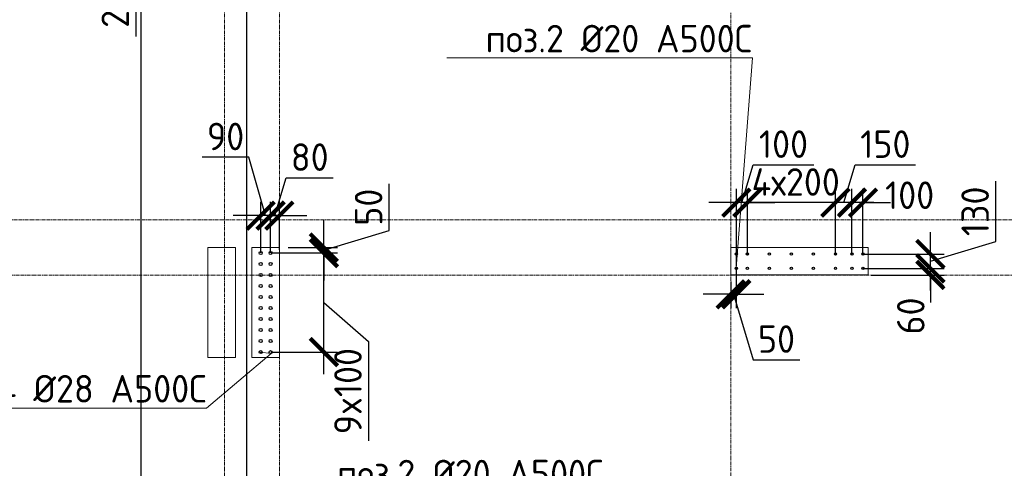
# Model space of a CAD drawing. Header units: millimetres. Extents: x -56135 to 1694203, y -446411 to -23139.
# Tile 215 of 256: x 958399 to 967343, y -112055 to -107981. Entities that reach past the tile are written whole.
import ezdxf
from ezdxf import colors
from ezdxf.entities.mleader import LeaderData, LeaderLine
from ezdxf.math import Vec2, Vec3

# ---------------------------------------------------------------- set-up
doc = ezdxf.new("R2010")
doc.units = ezdxf.units.MM
for name, pattern in [('01 Штриховая _4 мм_', [6, 3.5, -2.5]), ('______5', [1100, 800, -100, 100, -100]), ('HIDDEN2', [4.7625, 3.175, -1.5875]), ('осевая', [50.8, 31.75, -6.35, 6.35, -6.35])]:
    doc.linetypes.add(name, pattern=pattern)
for name, color, linetype, lineweight in [('0 Фундамент', 5, 'Continuous', 30), ('1 Стены', 3, 'Continuous', 30), ('Оси', 40, '______5', 18), ('подоснова', 151, 'Continuous', 5), ('РАЗМЕРЫ', 1, 'Continuous', 9), ('СТЕНЫ', 3, 'Continuous', 30)]:
    doc.layers.add(name, color=color, linetype=linetype, lineweight=lineweight)
doc.styles.add('GOST-2.304_Type-B', font='GOST_Common.ttf')
doc.dimstyles.new('СПДС', dxfattribs={"dimscale": 100, "dimtxt": 2.5, "dimasz": 2.5, "dimexe": 1.25, "dimexo": 0, "dimtad": 1, "dimdec": 0, "dimtxsty": 'GOST-2.304_Type-B', "dimblk": 'ARCHTICK', "dimcen": 2.5, "dimdle": 2, "dimadec": 0, "dimazin": 2, "dimtfac": 0.75, "dimtdec": 0, "dimtmove": 1, "dimatfit": 3, "dimfxl": 1, "dimtolj": 1, "dimarcsym": 1})

# ---------------------------------------------------------------- blocks, each defined once
blk = doc.blocks.new('оси 2.2-2.3')
at = {"layer": 'Оси', "color": 16, "linetype": 'осевая', "lineweight": 0, "transparency": 33554687}
for p, q in [((478554.9, -104267.9), (478554.9, -134893.5)), ((473954.9, -105027.5), (473954.9, -134138.1)), ((474454.9, -105027.5), (474454.9, -134138.1)), ((468076.3, -109995.4), (524372.9, -109995.4)), ((468653.8, -110495.4), (523696.4, -110495.4))]:
    blk.add_line(p, q, dxfattribs=at)
blk = doc.blocks.new('_ArchTick')
at = {"color": 0, "linetype": 'ByBlock', "const_width": 0.15}
blk.add_lwpolyline([(-0.5, -0.5), (0.5, 0.5)], dxfattribs=at)
blk = doc.blocks.new('*D284')
at = {"layer": 'DEFPOINTS', "color": 0, "transparency": 16777216}
for p in [(959501.7, -106299.2), (960758.3, -106299.2), (960826.5, -128199.2)]:
    blk.add_point(p, dxfattribs=at)
at = {"layer": 'РАЗМЕРЫ', "color": 0, "lineweight": -2, "transparency": 16777216}
for p, q in [((959501.7, -128399.2), (959501.7, -106099.2)), ((960758.3, -106299.2), (959376.7, -106299.2)), ((960826.5, -128199.2), (959376.7, -128199.2))]:
    blk.add_line(p, q, dxfattribs=at)
at = {"layer": 'РАЗМЕРЫ', "color": 0, "lineweight": -2, "transparency": 16777216, "xscale": 250, "yscale": 250, "zscale": 250}
for p, rotation in [((959501.7, -106299.2), 90), ((959501.7, -128199.2), 270)]:
    blk.add_blockref('_ArchTick', p, dxfattribs=dict(at, rotation=rotation))
at = {"layer": 'РАЗМЕРЫ', "color": 0, "transparency": 16777216, "insert": (959314.2, -117249.2), "char_height": 250, "attachment_point": 5, "rotation": 90, "style": 'GOST-2.304_Type-B'}
blk.add_mtext('\\A1;21900', dxfattribs=at)
blk = doc.blocks.new('стены тп')
at = {"layer": '1 Стены', "color": 252, "linetype": 'HIDDEN2', "lineweight": 0, "true_color": 0x939598}
for p, q in [((862590.6, -191275.6), (862340.6, -191275.6)), ((862340.6, -191275.6), (862340.6, -192275.6)), ((862590.6, -192275.6), (862590.6, -191275.6)), ((867940.4, -191275.6), (866690.6, -191275.6)), ((866690.6, -191275.6), (866690.6, -191525.6)), ((867940.4, -191525.6), (867940.4, -191275.6)), ((866690.6, -191525.6), (867940.4, -191525.6)), ((862340.6, -192275.6), (862590.6, -192275.6))]:
    blk.add_line(p, q, dxfattribs=at)
blk = doc.blocks.new('_None')
blk = doc.blocks.new('*D380')
at = {"layer": 'DEFPOINTS', "color": 0, "transparency": 16777216}
for p in [(960683.2, -110099.2), (961162.4, -110099.2), (960683.2, -110999.2)]:
    blk.add_point(p, dxfattribs=at)
at = {"layer": 'РАЗМЕРЫ', "color": 0, "lineweight": -2, "transparency": 16777216}
for p, q in [((961162.4, -111199.2), (961162.4, -109899.2)), ((960683.2, -110099.2), (961287.4, -110099.2)), ((961162.4, -110549.2), (961568.7, -110903.9)), ((961568.7, -110903.9), (961568.7, -111803.9)), ((960683.2, -110999.2), (961287.4, -110999.2))]:
    blk.add_line(p, q, dxfattribs=at)
at = {"layer": 'РАЗМЕРЫ', "color": 0, "lineweight": -2, "transparency": 16777216, "xscale": 250, "yscale": 250, "zscale": 250}
for p, rotation in [((961162.4, -110099.2), 90), ((961162.4, -110999.2), 270)]:
    blk.add_blockref('_ArchTick', p, dxfattribs=dict(at, rotation=rotation))
at = {"layer": 'РАЗМЕРЫ', "color": 0, "transparency": 16777216, "insert": (961381.2, -111353.9), "char_height": 250, "attachment_point": 5, "rotation": 90, "style": 'GOST-2.304_Type-B'}
blk.add_mtext('\\A1;9x100', dxfattribs=at)
blk = doc.blocks.new('*D381')
at = {"layer": 'DEFPOINTS', "color": 0, "transparency": 16777216}
for p in [(960838.1, -110049.2), (960838.1, -110099.2), (961162.4, -110049.2)]:
    blk.add_point(p, dxfattribs=at)
at = {"layer": 'РАЗМЕРЫ', "color": 0, "lineweight": -2, "transparency": 16777216}
for p, q in [((961756.2, -109896), (961756.2, -109471)), ((961162.4, -110049.2), (961162.4, -109799.2)), ((961162.4, -110074.2), (961756.2, -109896)), ((960838.1, -110049.2), (961287.4, -110049.2)), ((960838.1, -110099.2), (961287.4, -110099.2)), ((961162.4, -110099.2), (961162.4, -110049.2)), ((961162.4, -110099.2), (961162.4, -110049.2)), ((961162.4, -110099.2), (961162.4, -110349.2))]:
    blk.add_line(p, q, dxfattribs=at)
at = {"layer": 'РАЗМЕРЫ', "color": 0, "lineweight": -2, "transparency": 16777216, "xscale": 250, "yscale": 250, "zscale": 250}
for p, rotation in [((961162.4, -110049.2), 270), ((961162.4, -110099.2), 90)]:
    blk.add_blockref('_ArchTick', p, dxfattribs=dict(at, rotation=rotation))
at = {"layer": 'РАЗМЕРЫ', "color": 0, "transparency": 16777216, "insert": (961568.7, -109683.5), "char_height": 250, "attachment_point": 5, "rotation": 90, "style": 'GOST-2.304_Type-B'}
blk.add_mtext('\\A1;50', dxfattribs=at)
blk = doc.blocks.new('*D382')
at = {"layer": 'DEFPOINTS', "color": 0, "transparency": 16777216}
for p in [(960678.2, -109760), (960678.2, -110099.2), (960758.2, -110070.8)]:
    blk.add_point(p, dxfattribs=at)
at = {"layer": 'РАЗМЕРЫ', "color": 0, "lineweight": -2, "transparency": 16777216}
for p, q in [((960718.2, -109760), (960821.3, -109416.3)), ((960821.3, -109416.3), (961246.3, -109416.3)), ((960678.2, -110099.2), (960678.2, -109635)), ((960758.2, -110070.8), (960758.2, -109635)), ((960678.2, -109760), (960428.2, -109760)), ((960758.2, -109760), (960678.2, -109760)), ((960758.2, -109760), (960678.2, -109760)), ((960758.2, -109760), (961008.2, -109760))]:
    blk.add_line(p, q, dxfattribs=at)
at = {"layer": 'РАЗМЕРЫ', "color": 0, "lineweight": -2, "transparency": 16777216, "xscale": 250, "yscale": 250, "zscale": 250}
blk.add_blockref('_ArchTick', (960678.2, -109760), dxfattribs=at)
at = {"layer": 'РАЗМЕРЫ', "color": 0, "lineweight": -2, "transparency": 16777216, "xscale": 250, "yscale": 250, "zscale": 250, "rotation": 180}
blk.add_blockref('_ArchTick', (960758.2, -109760), dxfattribs=at)
at = {"layer": 'РАЗМЕРЫ', "color": 0, "transparency": 16777216, "insert": (961033.8, -109228.8), "char_height": 250, "attachment_point": 5, "style": 'GOST-2.304_Type-B'}
blk.add_mtext('\\A1;80', dxfattribs=at)
blk = doc.blocks.new('*D383')
at = {"layer": 'DEFPOINTS', "color": 0, "transparency": 16777216}
for p in [(960588.2, -109760), (960588.2, -110099.2), (960678.2, -110049.2)]:
    blk.add_point(p, dxfattribs=at)
at = {"layer": 'РАЗМЕРЫ', "color": 0, "lineweight": -2, "transparency": 16777216}
for p, q in [((960481.8, -109228.8), (960056.8, -109228.8)), ((960633.2, -109760), (960481.8, -109228.8)), ((960588.2, -110099.2), (960588.2, -109635)), ((960678.2, -110049.2), (960678.2, -109635)), ((960588.2, -109760), (960338.2, -109760)), ((960678.2, -109760), (960588.2, -109760)), ((960678.2, -109760), (960588.2, -109760)), ((960678.2, -109760), (960928.2, -109760))]:
    blk.add_line(p, q, dxfattribs=at)
at = {"layer": 'РАЗМЕРЫ', "color": 0, "lineweight": -2, "transparency": 16777216, "xscale": 250, "yscale": 250, "zscale": 250}
blk.add_blockref('_ArchTick', (960588.2, -109760), dxfattribs=at)
at = {"layer": 'РАЗМЕРЫ', "color": 0, "lineweight": -2, "transparency": 16777216, "xscale": 250, "yscale": 250, "zscale": 250, "rotation": 180}
blk.add_blockref('_ArchTick', (960678.2, -109760), dxfattribs=at)
at = {"layer": 'РАЗМЕРЫ', "color": 0, "transparency": 16777216, "insert": (960269.3, -109041.3), "char_height": 250, "attachment_point": 5, "style": 'GOST-2.304_Type-B'}
blk.add_mtext('\\A1;90', dxfattribs=at)
blk = doc.blocks.new('*D440')
at = {"layer": 'DEFPOINTS', "color": 0, "transparency": 16777216}
for p in [(959986, -106798.8), (960578, -106798.8, -360), (960578, -106999.2)]:
    blk.add_point(p, dxfattribs=at)
at = {"layer": 'РАЗМЕРЫ', "color": 0, "lineweight": -2, "transparency": 16777216}
for p, q in [((959986, -107199.2), (959986, -106598.8)), ((960578, -106798.8), (959861, -106798.8)), ((959986, -106899), (959454.8, -107233.5)), ((960578, -106999.2), (959861, -106999.2)), ((959454.8, -107233.5), (959454.8, -108133.5))]:
    blk.add_line(p, q, dxfattribs=at)
at = {"layer": 'РАЗМЕРЫ', "color": 0, "lineweight": -2, "transparency": 16777216, "xscale": 250, "yscale": 250, "zscale": 250}
for p, rotation in [((959986, -106798.8), 90), ((959986, -106999.2), 270)]:
    blk.add_blockref('_ArchTick', p, dxfattribs=dict(at, rotation=rotation))
at = {"layer": 'РАЗМЕРЫ', "color": 0, "transparency": 16777216, "insert": (959267.3, -107683.5), "char_height": 250, "attachment_point": 5, "rotation": 90, "style": 'GOST-2.304_Type-B'}
blk.add_mtext('\\A1;2х100', dxfattribs=at)
blk = doc.blocks.new('*D901')
at = {"layer": 'DEFPOINTS', "color": 0, "transparency": 16777216}
for p in [(965959.5, -109641.8), (965959.5, -110119.2), (966059.5, -110119.2)]:
    blk.add_point(p, dxfattribs=at)
at = {"layer": 'РАЗМЕРЫ', "color": 0, "lineweight": -2, "transparency": 16777216}
for p, q in [((965959.5, -110119.2), (965959.5, -109516.8)), ((966059.5, -110119.2), (966059.5, -109516.8)), ((965959.5, -109641.8), (965709.5, -109641.8)), ((966059.5, -109641.8), (965959.5, -109641.8)), ((966059.5, -109641.8), (966309.5, -109641.8))]:
    blk.add_line(p, q, dxfattribs=at)
at = {"layer": 'РАЗМЕРЫ', "color": 0, "lineweight": -2, "transparency": 16777216, "xscale": 250, "yscale": 250, "zscale": 250}
blk.add_blockref('_ArchTick', (965959.5, -109641.8), dxfattribs=at)
at = {"layer": 'РАЗМЕРЫ', "color": 0, "lineweight": -2, "transparency": 16777216, "xscale": 250, "yscale": 250, "zscale": 250, "rotation": 180}
blk.add_blockref('_ArchTick', (966059.5, -109641.8), dxfattribs=at)
at = {"layer": 'РАЗМЕРЫ', "color": 0, "transparency": 16777216, "insert": (966483.5, -109574.5), "char_height": 250, "attachment_point": 5, "style": 'GOST-2.304_Type-B'}
blk.add_mtext('\\A1;100', dxfattribs=at)
blk = doc.blocks.new('*D902')
at = {"layer": 'DEFPOINTS', "color": 0, "transparency": 16777216}
for p in [(965809.5, -109641.8), (965809.5, -110119.2), (965959.5, -110119.2)]:
    blk.add_point(p, dxfattribs=at)
at = {"layer": 'РАЗМЕРЫ', "color": 0, "lineweight": -2, "transparency": 16777216}
for p, q in [((965884.5, -109641.8), (965987.6, -109298.1)), ((965987.6, -109298.1), (966537.6, -109298.1)), ((965809.5, -110119.2), (965809.5, -109516.8)), ((965959.5, -110119.2), (965959.5, -109516.8)), ((966159.5, -109641.8), (965609.5, -109641.8))]:
    blk.add_line(p, q, dxfattribs=at)
at = {"layer": 'РАЗМЕРЫ', "color": 0, "lineweight": -2, "transparency": 16777216, "xscale": 250, "yscale": 250, "zscale": 250, "rotation": 180}
blk.add_blockref('_ArchTick', (965809.5, -109641.8), dxfattribs=at)
at = {"layer": 'РАЗМЕРЫ', "color": 0, "lineweight": -2, "transparency": 16777216, "xscale": 250, "yscale": 250, "zscale": 250}
blk.add_blockref('_ArchTick', (965959.5, -109641.8), dxfattribs=at)
at = {"layer": 'РАЗМЕРЫ', "color": 0, "transparency": 16777216, "insert": (966262.6, -109110.6), "char_height": 250, "attachment_point": 5, "style": 'GOST-2.304_Type-B'}
blk.add_mtext('\\A1;150', dxfattribs=at)
blk = doc.blocks.new('*D903')
at = {"layer": 'DEFPOINTS', "color": 0, "transparency": 16777216}
for p in [(965009.5, -109641.8), (965009.5, -110119.2), (965809.5, -110119.2)]:
    blk.add_point(p, dxfattribs=at)
at = {"layer": 'РАЗМЕРЫ', "color": 0, "lineweight": -2, "transparency": 16777216}
for p, q in [((965009.5, -110119.2), (965009.5, -109516.8)), ((965809.5, -110119.2), (965809.5, -109516.8)), ((966009.5, -109641.8), (964809.5, -109641.8))]:
    blk.add_line(p, q, dxfattribs=at)
at = {"layer": 'РАЗМЕРЫ', "color": 0, "lineweight": -2, "transparency": 16777216, "xscale": 250, "yscale": 250, "zscale": 250, "rotation": 180}
blk.add_blockref('_ArchTick', (965009.5, -109641.8), dxfattribs=at)
at = {"layer": 'РАЗМЕРЫ', "color": 0, "lineweight": -2, "transparency": 16777216, "xscale": 250, "yscale": 250, "zscale": 250}
blk.add_blockref('_ArchTick', (965809.5, -109641.8), dxfattribs=at)
at = {"layer": 'РАЗМЕРЫ', "color": 0, "transparency": 16777216, "insert": (965448.5, -109454.3), "char_height": 250, "attachment_point": 5, "style": 'GOST-2.304_Type-B'}
blk.add_mtext('\\A1;4х200', dxfattribs=at)
blk = doc.blocks.new('*D904')
at = {"layer": 'DEFPOINTS', "color": 0, "transparency": 16777216}
for p in [(964909.5, -109641.8), (964909.5, -110119.2), (965009.5, -110119.2)]:
    blk.add_point(p, dxfattribs=at)
at = {"layer": 'РАЗМЕРЫ', "color": 0, "lineweight": -2, "transparency": 16777216}
for p, q in [((964959.5, -109641.8), (965062.6, -109298.1)), ((965062.6, -109298.1), (965612.6, -109298.1)), ((964909.5, -110119.2), (964909.5, -109516.8)), ((965009.5, -110119.2), (965009.5, -109516.8)), ((964909.5, -109641.8), (964659.5, -109641.8)), ((965009.5, -109641.8), (964909.5, -109641.8)), ((965009.5, -109641.8), (964909.5, -109641.8)), ((965009.5, -109641.8), (965259.5, -109641.8))]:
    blk.add_line(p, q, dxfattribs=at)
at = {"layer": 'РАЗМЕРЫ', "color": 0, "lineweight": -2, "transparency": 16777216, "xscale": 250, "yscale": 250, "zscale": 250}
blk.add_blockref('_ArchTick', (964909.5, -109641.8), dxfattribs=at)
at = {"layer": 'РАЗМЕРЫ', "color": 0, "lineweight": -2, "transparency": 16777216, "xscale": 250, "yscale": 250, "zscale": 250, "rotation": 180}
blk.add_blockref('_ArchTick', (965009.5, -109641.8), dxfattribs=at)
at = {"layer": 'РАЗМЕРЫ', "color": 0, "transparency": 16777216, "insert": (965337.6, -109110.6), "char_height": 250, "attachment_point": 5, "style": 'GOST-2.304_Type-B'}
blk.add_mtext('\\A1;100', dxfattribs=at)
blk = doc.blocks.new('*D905')
at = {"layer": 'DEFPOINTS', "color": 0, "transparency": 16777216}
for p in [(966059.5, -110239.2), (966672.3, -110239.2), (966134.6, -110299.2)]:
    blk.add_point(p, dxfattribs=at)
at = {"layer": 'РАЗМЕРЫ', "color": 0, "lineweight": -2, "transparency": 16777216}
for p, q in [((966672.3, -110239.2), (966672.3, -109989.2)), ((966059.5, -110239.2), (966797.3, -110239.2)), ((966672.3, -110299.2), (966672.3, -110239.2)), ((966134.6, -110299.2), (966797.3, -110299.2)), ((966672.3, -110299.2), (966672.3, -110549.2))]:
    blk.add_line(p, q, dxfattribs=at)
at = {"layer": 'РАЗМЕРЫ', "color": 0, "lineweight": -2, "transparency": 16777216, "xscale": 250, "yscale": 250, "zscale": 250}
for p, rotation in [((966672.3, -110239.2), 270), ((966672.3, -110299.2), 90)]:
    blk.add_blockref('_ArchTick', p, dxfattribs=dict(at, rotation=rotation))
at = {"layer": 'РАЗМЕРЫ', "color": 0, "transparency": 16777216, "insert": (966494, -110671.2), "char_height": 250, "attachment_point": 5, "rotation": 90, "style": 'GOST-2.304_Type-B'}
blk.add_mtext('\\A1;60', dxfattribs=at)
blk = doc.blocks.new('*D906')
at = {"layer": 'DEFPOINTS', "color": 0, "transparency": 16777216}
for p in [(966059.5, -110109.2), (966672.3, -110109.2), (966176.3, -110239.2)]:
    blk.add_point(p, dxfattribs=at)
at = {"layer": 'РАЗМЕРЫ', "color": 0, "lineweight": -2, "transparency": 16777216}
for p, q in [((967266, -109996), (967266, -109446)), ((966672.3, -110439.2), (966672.3, -109909.2)), ((966672.3, -110174.2), (967266, -109996)), ((966059.5, -110109.2), (966797.3, -110109.2)), ((966176.3, -110239.2), (966797.3, -110239.2))]:
    blk.add_line(p, q, dxfattribs=at)
at = {"layer": 'РАЗМЕРЫ', "color": 0, "lineweight": -2, "transparency": 16777216, "xscale": 250, "yscale": 250, "zscale": 250}
for p, rotation in [((966672.3, -110109.2), 90), ((966672.3, -110239.2), 270)]:
    blk.add_blockref('_ArchTick', p, dxfattribs=dict(at, rotation=rotation))
at = {"layer": 'РАЗМЕРЫ', "color": 0, "transparency": 16777216, "insert": (967078.5, -109721), "char_height": 250, "attachment_point": 5, "rotation": 90, "style": 'GOST-2.304_Type-B'}
blk.add_mtext('\\A1;130', dxfattribs=at)
blk = doc.blocks.new('*D907')
at = {"layer": 'DEFPOINTS', "color": 0, "transparency": 16777216}
for p in [(964908.5, -110239.2), (964858.3, -110358.5), (964858.3, -110474.5)]:
    blk.add_point(p, dxfattribs=at)
at = {"layer": 'РАЗМЕРЫ', "color": 0, "lineweight": -2, "transparency": 16777216}
for p, q in [((964908.5, -110239.2), (964908.5, -110599.5)), ((964858.3, -110358.5), (964858.3, -110599.5)), ((964858.3, -110474.5), (964608.3, -110474.5)), ((964908.5, -110474.5), (964858.3, -110474.5)), ((964908.5, -110474.5), (964858.3, -110474.5)), ((964883.4, -110474.5), (965061.5, -111068.3)), ((964908.5, -110474.5), (965158.5, -110474.5)), ((965061.5, -111068.3), (965486.5, -111068.3))]:
    blk.add_line(p, q, dxfattribs=at)
at = {"layer": 'РАЗМЕРЫ', "color": 0, "lineweight": -2, "transparency": 16777216, "xscale": 250, "yscale": 250, "zscale": 250}
blk.add_blockref('_ArchTick', (964858.3, -110474.5), dxfattribs=at)
at = {"layer": 'РАЗМЕРЫ', "color": 0, "lineweight": -2, "transparency": 16777216, "xscale": 250, "yscale": 250, "zscale": 250, "rotation": 180}
blk.add_blockref('_ArchTick', (964908.5, -110474.5), dxfattribs=at)
at = {"layer": 'РАЗМЕРЫ', "color": 0, "transparency": 16777216, "insert": (965274, -110880.8), "char_height": 250, "attachment_point": 5, "style": 'GOST-2.304_Type-B'}
blk.add_mtext('\\A1;50', dxfattribs=at)
blk = doc.blocks.new('стены  тп')
at = {"layer": 'СТЕНЫ', "color": 251, "linetype": '01 Штриховая _4 мм_', "lineweight": 0, "true_color": 0x636466}
for p, q in [((542712.3, -320375.7, 3100), (542462.3, -320375.7, 3100)), ((542462.3, -320375.7, 3100), (542462.3, -321375.7, 3100)), ((542712.3, -321375.7, 3100), (542712.3, -320375.7, 3100)), ((548062.1, -320375.7, 3100), (546812.3, -320375.7, 3100)), ((546812.3, -320375.7, 3100), (546812.3, -320625.7, 3100)), ((548062.1, -320625.7, 3100), (548062.1, -320375.7, 3100)), ((546812.3, -320625.7, 3100), (548062.1, -320625.7, 3100)), ((542462.3, -321375.7, 3100), (542712.3, -321375.7, 3100))]:
    blk.add_line(p, q, dxfattribs=at)

msp = doc.modelspace()

# ---------------------------------------------------------------- linework, layer by layer
at = {"layer": '0 Фундамент'}
msp.add_lwpolyline([(960458, -105949.2), (960458, -130129.2), (967808, -130129.2), (967808, -130129.2), (980308, -130129.2), (980308, -130129.2), (982658, -130129.2), (982658, -130129.2), (1008108, -130129.2), (1008108, -126049.2), (1009588, -126049.2), (1009588, -117449.2), (1008108, -117449.2), (1008108, -105949.2), (960458, -105949.2)], dxfattribs=at)
at = {"layer": '1 Стены', "color": 252, "lineweight": 0, "true_color": 0x939598}
for p, q in [((960358.2, -110049.2), (960108.2, -110049.2)), ((960108.2, -110049.2), (960108.2, -111049.2)), ((960358.2, -111049.2), (960358.2, -110049.2)), ((960108.2, -111049.2), (960358.2, -111049.2))]:
    msp.add_line(p, q, dxfattribs=at)
at = {"layer": 'РАЗМЕРЫ', "color": 5, "linetype": 'Continuous', "lineweight": 30}
for centre in [(960588.2, -110099.2), (960678.2, -110099.2), (960588.2, -110199.2), (960678.2, -110199.2), (960588.2, -110299.2), (960678.2, -110299.2), (960588.2, -110399.2), (960678.2, -110399.2), (960588.2, -110499.2), (960678.2, -110499.2), (960588.2, -110599.2), (960678.2, -110599.2), (960588.2, -110699.2), (960678.2, -110699.2), (960588.2, -110799.2), (960678.2, -110799.2), (960588.2, -110899.2), (960678.2, -110899.2), (960588.2, -110999.2), (960678.2, -110999.2)]:
    msp.add_circle(centre, 14, dxfattribs=at)
at = {"layer": 'РАЗМЕРЫ', "color": 6, "linetype": 'Continuous', "lineweight": 30}
for centre in [(964909.5, -110109.2), (965009.5, -110109.2), (965209.5, -110109.2), (965409.5, -110109.2), (965609.5, -110109.2), (965809.5, -110109.2), (965959.5, -110109.2), (966059.5, -110109.2), (964909.5, -110239.2), (965009.5, -110239.2), (965209.5, -110239.2), (965409.5, -110239.2), (965609.5, -110239.2), (965809.5, -110239.2), (965959.5, -110239.2), (966059.5, -110239.2)]:
    msp.add_circle(centre, 10, dxfattribs=at)

# ---------------------------------------------------------------- block references
at = {"layer": 'РАЗМЕРЫ', "color": 1}
for name, p in [('оси 2.2-2.3', (486303.3, 196.2)), ('стены тп', (98167.6, 81226.5))]:
    msp.add_blockref(name, p, dxfattribs=at)
at = {"layer": 'РАЗМЕРЫ'}
msp.add_blockref('стены  тп', (418045.9, 210326.6, -3100), dxfattribs=at)

# ---------------------------------------------------------------- dimensions: what is measured, and where the dimension line sits
at = {"layer": 'РАЗМЕРЫ', "color": 1}
for base, p1, p2, picture, middle in [((959501.7, -106299.2), (960826.5, -128199.2), (960758.3, -106299.2), '*D284', (959314.2, -117249.2)), ((961162.4, -110049.2), (960838.1, -110099.2), (960838.1, -110049.2), '*D381', (961568.7, -109833.5)), ((966672.3, -110109.2), (966176.3, -110239.2), (966059.5, -110109.2), '*D906', (967078.5, -109933.5))]:
    dim = msp.add_linear_dim(base=base, p1=p1, p2=p2, angle=90, dimstyle='СПДС', dxfattribs=at)
    dim.commit()
    dim.dimension.update_dxf_attribs({"geometry": picture, "text_midpoint": middle})
for base, p1, p2, text, picture, middle in [((959986, -106798.8), (960578, -106999.2), (960578, -106798.8, -360), '2х100', '*D440', (959454.8, -107296)), ((961162.4, -110099.2), (960683.2, -110999.2), (960683.2, -110099.2), '9x100', '*D380', (961568.7, -110966.4))]:
    dim = msp.add_linear_dim(base=base, p1=p1, p2=p2, angle=90, text=text, dimstyle='СПДС', dxfattribs=at)
    dim.commit()
    dim.dimension.update_dxf_attribs({"geometry": picture, "text_midpoint": middle, "dimtype": 160})
for base, p1, p2, picture, middle in [((960588.2, -109760), (960678.2, -110049.2), (960588.2, -110099.2), '*D383', (960419.3, -109228.8)), ((965959.5, -109641.8), (966059.5, -110119.2), (965959.5, -110119.2), '*D901', (966483.5, -109762))]:
    dim = msp.add_linear_dim(base=base, p1=p1, p2=p2, dimstyle='СПДС', dxfattribs=at)
    dim.commit()
    dim.dimension.update_dxf_attribs({"geometry": picture, "text_midpoint": middle, "dimtype": 160})
for base, p1, p2, picture, middle in [((964909.5, -109641.8), (965009.5, -110119.2), (964909.5, -110119.2), '*D904', (965125.1, -109110.6)), ((965809.5, -109641.8), (965959.5, -110119.2), (965809.5, -110119.2), '*D902', (966050.1, -109110.6)), ((960678.2, -109760), (960758.2, -110070.8), (960678.2, -110099.2), '*D382', (960883.8, -109228.8)), ((964858.3, -110474.5), (964908.5, -110239.2), (964858.3, -110358.5), '*D907', (965124, -110880.8))]:
    dim = msp.add_linear_dim(base=base, p1=p1, p2=p2, dimstyle='СПДС', dxfattribs=at)
    dim.commit()
    dim.dimension.update_dxf_attribs({"geometry": picture, "text_midpoint": middle})
dim = msp.add_linear_dim(base=(965009.5, -109641.8), p1=(965809.5, -110119.2), p2=(965009.5, -110119.2), text='4х200', dimstyle='СПДС', dxfattribs=at)
dim.commit()
dim.dimension.update_dxf_attribs({"geometry": '*D903', "text_midpoint": (965448.5, -109641.8), "dimtype": 160})
dim = msp.add_linear_dim(base=(966672.3, -110239.2), p1=(966134.6, -110299.2), p2=(966059.5, -110239.2), angle=90, dimstyle='СПДС', dxfattribs=at)
dim.commit()
dim.dimension.update_dxf_attribs({"geometry": '*D905', "text_midpoint": (966681.5, -110671.2), "dimtype": 160})

# ---------------------------------------------------------------- leaders
at = {"layer": 'подоснова', "color": 4, "ltscale": 0.3}
ml = msp.add_multileader_mtext('Standard', dxfattribs=at)
ml.set_content('{\\C2;поз.2 %%C20 А500С }', color=4, style='GOST-2.304_Type-B')
ml.set_leader_properties(color=256, linetype='ByLayer', lineweight=15)
ml.set_arrow_properties(name='NONE')
ml.build(insert=Vec2(0, 0))
ml.multileader.update_dxf_attribs({"text_left_attachment_type": 6, "text_right_attachment_type": 6, "dogleg_length": 0.1, "arrow_head_size": 18})
ctx = ml.context
ctx.base_point, ctx.char_height, ctx.arrow_head_size, ctx.landing_gap_size, ctx.plane_origin = Vec3(962630.8, -108327.3, 360), 250, 18, 20, Vec3(969936.3, -107620.8, 360)
ctx.left_attachment, ctx.right_attachment, ctx.text_align_type = 6, 6, 1
notes = []
notes.append((ctx, [(0, (1, 1, 0), (965054.7, -108327.3, 360), (-1, 0), 0.1, [(1, [(964908, -110119.2, 360), (964908, -110237.2, 360)], 0, [])])]))
ctx.mtext.insert, ctx.mtext.width, ctx.mtext.alignment, ctx.mtext.flow_direction = Vec3(963842.7, -108027.3, 360), 4075.871, 2, 5
ml = msp.add_multileader_mtext('Standard', dxfattribs=at)
ml.set_content('{\\C2;поз.4 %%C28 А500С }', color=4, style='GOST-2.304_Type-B')
ml.set_leader_properties(color=256, linetype='ByLayer', lineweight=15)
ml.set_arrow_properties(name='NONE')
ml.build(insert=Vec2(0, 0))
ml.multileader.update_dxf_attribs({"text_left_attachment_type": 6, "text_right_attachment_type": 6, "dogleg_length": 0.1, "arrow_head_size": 18})
ctx = ml.context
ctx.base_point, ctx.char_height, ctx.arrow_head_size, ctx.landing_gap_size, ctx.plane_origin = Vec3(957646.4, -111507.1, 360), 250, 18, 20, Vec3(965769.4, -111756.4, 360)
ctx.left_attachment, ctx.right_attachment, ctx.text_align_type = 6, 6, 1
notes.append((ctx, [(0, (1, 1, 0), (960095.2, -111507.1, 360), (-1, 0), 0.1, [(1, [(960583.2, -110999.2, 360), (960683.2, -111013.2, 360)], 0, [])])]))
ctx.mtext.insert, ctx.mtext.width, ctx.mtext.alignment, ctx.mtext.flow_direction = Vec3(958870.7, -111207.1, 360), 4075.871, 2, 5
ml = msp.add_multileader_mtext('Standard', dxfattribs=at)
ml.set_content('{\\C2;поз.2 %%C20 А500С }', color=4, style='GOST-2.304_Type-B')
ml.set_leader_properties(color=256, linetype='ByLayer', lineweight=15)
ml.set_arrow_properties(name='NONE')
ml.build(insert=Vec2(0, 0))
ml.multileader.update_dxf_attribs({"text_left_attachment_type": 6, "text_right_attachment_type": 6, "dogleg_length": 0.1, "arrow_head_size": 18})
ctx = ml.context
ctx.base_point, ctx.char_height, ctx.arrow_head_size, ctx.landing_gap_size, ctx.plane_origin = Vec3(961281, -112277.3, 360), 250, 18, 20, Vec3(968586.4, -111570.8, 360)
ctx.left_attachment, ctx.right_attachment, ctx.text_align_type = 6, 6, 1
notes.append((ctx, [(0, (1, 1, 0), (963704.8, -112277.3, 360), (-1, 0), 0.1, [(1, [(963559.5, -114126.7, 360), (963558.2, -114187.2, 360)], 0, [])])]))
ctx.mtext.insert, ctx.mtext.width, ctx.mtext.alignment, ctx.mtext.flow_direction = Vec3(962492.9, -111977.3, 360), 4075.871, 2, 5
for ctx, leaders in notes:
    for number, flags, end, landing, length, lines in leaders:
        leader = LeaderData()
        leader.index, (leader.has_last_leader_line, leader.has_dogleg_vector, leader.attachment_direction) = number, flags
        leader.last_leader_point, leader.dogleg_vector, leader.dogleg_length = Vec3(end), Vec3(landing), length
        for number, points, colour, breaks in lines:
            line = LeaderLine()
            line.index, line.vertices, line.color, line.breaks = number, Vec3.list(points), colors.encode_raw_color(colour), breaks
            leader.lines.append(line)
        ctx.leaders.append(leader)

doc.saveas('drawing.dxf')
